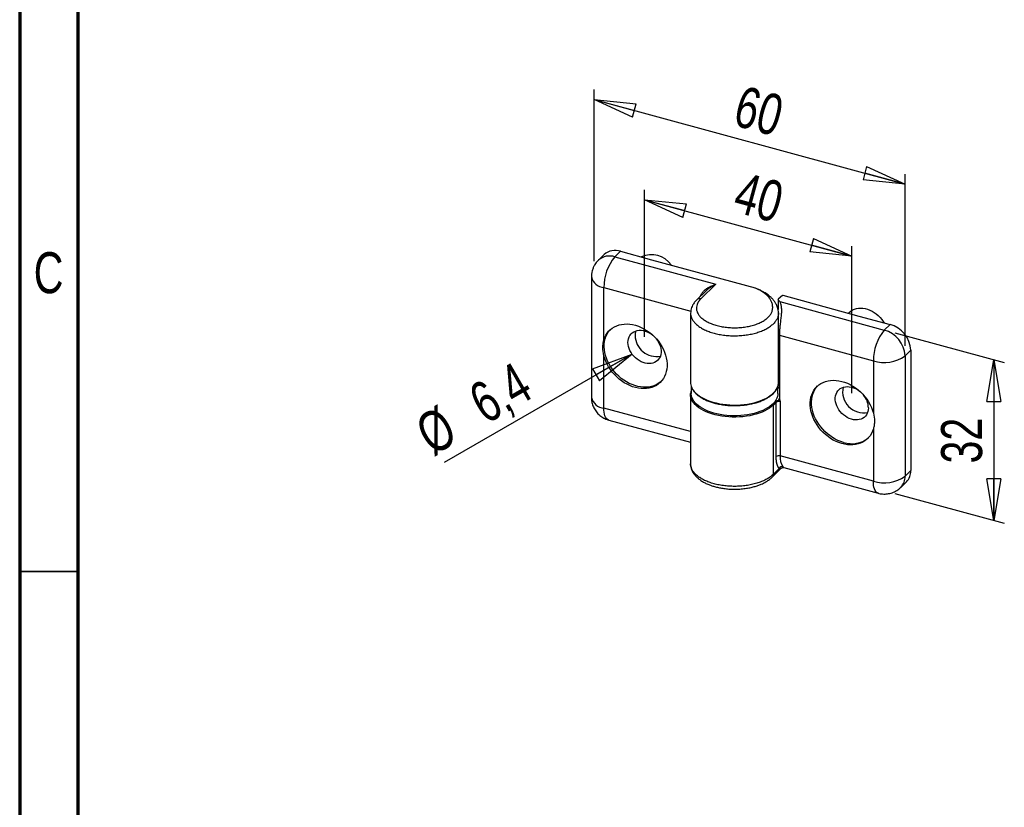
# Model space of a CAD drawing. Header units: millimetres. Extents: x 15 to 206, y 3 to 292.
# Tile 2 of 9: x 15 to 99, y 78 to 146. Entities that reach past the tile are written whole.
import ezdxf

# ---------------------------------------------------------------- set-up
doc = ezdxf.new("R2010")
doc.units = ezdxf.units.MM
doc.layers.add('FORMAT', color=7, linetype='Continuous')
doc.styles.add('SLDTEXTSTYLE0', font='TXT', dxfattribs={"width": 0.75})
doc.dimstyles.new('SLDDIMSTYLE0', dxfattribs={"dimtxt": 3.5, "dimasz": 3.556, "dimexe": 0, "dimexo": 0.0625, "dimgap": 0.875, "dimtad": 1, "dimlfac": 2, "dimrnd": 1e-09, "dimzin": 12, "dimdsep": 46, "dimtxsty": 'SLDTEXTSTYLE0', "dimblk1": 'CLOSED', "dimblk2": 'CLOSED', "dimsah": 1, "dimcen": 0.09, "dimadec": 0, "dimazin": 3, "dimtfac": 1, "dimtofl": 0, "dimtmove": 0, "dimatfit": 3, "dimldrblk": 'CLOSED', "dimfxl": 1, "dimfrac": 2, "dimtolj": 1, "dimtzin": 12, "dimarcsym": 0})
doc.dimstyles.new('SLDDIMSTYLE3', dxfattribs={"dimtxt": 3.5, "dimasz": 3.556, "dimexe": 0, "dimexo": 0.0625, "dimgap": 0.875, "dimtad": 1, "dimdec": 1, "dimlfac": 2, "dimrnd": 1e-09, "dimzin": 12, "dimdsep": 46, "dimtxsty": 'SLDTEXTSTYLE0', "dimblk1": 'CLOSED', "dimblk2": 'CLOSED', "dimsah": 1, "dimcen": 0, "dimadec": 0, "dimazin": 3, "dimtfac": 1, "dimtdec": 1, "dimtofl": 0, "dimtmove": 0, "dimatfit": 3, "dimldrblk": 'CLOSED', "dimfxl": 1, "dimfrac": 2, "dimtolj": 1, "dimtzin": 12, "dimarcsym": 0})

# ---------------------------------------------------------------- blocks, each defined once
blk = doc.blocks.new('_Closed')
at = {"color": 0, "linetype": 'ByBlock', "lineweight": -2}
for p, q in [((-1, 0.166667), (0, 0)), ((-1, 0.166667), (-1, -0.166667)), ((0, 0), (-1, -0.166667)), ((0, 0), (-1, 0))]:
    blk.add_line(p, q, dxfattribs=at)
blk = doc.blocks.new('_D_3')
at = {"layer": 'FORMAT'}
for p, q in [((68.316, 118.53), (68.316, 131.098)), ((68.316, 130.241), (86.004, 125.433)), ((86.004, 113.722), (86.004, 126.29))]:
    blk.add_line(p, q, dxfattribs=at)
at = {"layer": 'FORMAT', "xscale": 3.556, "yscale": 3.556}
for p, rotation in [((68.316, 130.241, 2.18), 164.7954868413), ((86.004, 125.433, 10.181), 344.7954868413)]:
    blk.add_blockref('_Closed', p, dxfattribs=dict(at, rotation=rotation))
at = {"layer": 'FORMAT', "insert": (76.647, 132.652), "char_height": 3.5, "attachment_point": 1, "rotation": 344.79549, "style": 'SLDTEXTSTYLE0'}
blk.add_mtext('40', dxfattribs=at)
blk = doc.blocks.new('_D_4')
at = {"layer": 'FORMAT'}
for p, q in [((64.01, 124.988), (64.01, 139.646)), ((64.01, 138.788), (90.543, 131.577)), ((90.543, 117.777), (90.543, 132.435))]:
    blk.add_line(p, q, dxfattribs=at)
at = {"layer": 'FORMAT', "xscale": 3.556, "yscale": 3.556}
for p, rotation in [((64.01, 138.788, 4.336), 164.7954868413), ((90.543, 131.577, 16.337), 344.7954868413)]:
    blk.add_blockref('_Closed', p, dxfattribs=dict(at, rotation=rotation))
at = {"layer": 'FORMAT', "insert": (76.647, 140.03), "char_height": 3.5, "attachment_point": 1, "rotation": 344.79549, "style": 'SLDTEXTSTYLE0'}
blk.add_mtext('60', dxfattribs=at)
blk = doc.blocks.new('_D_5')
at = {"layer": 'FORMAT'}
for p, q in [((89.659, 118.875), (99.012, 116.333)), ((98.127, 116.573), (98.127, 102.859)), ((89.659, 105.16), (99.012, 102.618))]:
    blk.add_line(p, q, dxfattribs=at)
at = {"layer": 'FORMAT', "xscale": 3.556, "yscale": 3.556}
for p, rotation in [((98.127, 116.573, 11.99), 90), ((98.127, 102.859, 3.75), 270)]:
    blk.add_blockref('_Closed', p, dxfattribs=dict(at, rotation=rotation))
at = {"layer": 'FORMAT', "insert": (93.616, 107.724), "char_height": 3.5, "attachment_point": 1, "rotation": 90, "style": 'SLDTEXTSTYLE0'}
blk.add_mtext('32', dxfattribs=at)
blk = doc.blocks.new('_D_6')
at = {"layer": 'FORMAT'}
blk.add_line((67.252, 117.058), (51.207, 107.795), dxfattribs=at)
at = {"layer": 'FORMAT', "xscale": 3.556, "yscale": 3.556, "rotation": 30}
blk.add_blockref('_Closed', (67.252, 117.058, -6.396), dxfattribs=at)
at = {"layer": 'FORMAT', "char_height": 3.5, "attachment_point": 1, "rotation": 30, "style": 'SLDTEXTSTYLE0'}
for s, insert in [('6,4', (53.017, 114.054)), ('%%c', (48.473, 111.368))]:
    blk.add_mtext(s, dxfattribs=dict(at, insert=insert))

msp = doc.modelspace()

# ---------------------------------------------------------------- linework, layer by layer
at = {"color": 7, "linetype": 'Continuous', "lineweight": 70}
for p, q in [((15, 292), (15, 5)), ((20, 10), (20, 287))]:
    msp.add_line(p, q, dxfattribs=at)
at = {"color": 7, "linetype": 'Continuous', "lineweight": 25}
for p, q in [((64.8724, 125.5599), (64.3823, 125.0816)), ((66.2693, 125.843), (65.7793, 125.3647)), ((65.7793, 125.3647), (74.4024, 123.0211)), ((66.2693, 125.843), (68.9226, 125.1219)), ((68.9226, 125.1219), (77.7668, 122.7182)), ((63.7793, 123.6504), (63.7793, 113.3644)), ((64.8459, 118.2658), (64.8459, 122.7393)), ((74.4024, 123.0211), (73.119, 121.7685)), ((77.7668, 122.7182), (77.7434, 122.6954)), ((77.7668, 122.7182), (77.7668, 122.6863)), ((73.5377, 122.4473), (72.7697, 121.6977)), ((80.0871, 122.0585), (79.7059, 121.7541)), ((80.1105, 122.0813), (80.0871, 122.0585)), ((80.1105, 122.0813), (86.6109, 120.3146)), ((79.7059, 121.7541), (79.7059, 120.88)), ((79.8457, 121.5417), (88.7742, 119.1152)), ((72.2433, 120.5587), (72.2433, 114.6442)), ((79.7384, 120.5725), (79.7379, 120.564)), ((79.7433, 114.6442), (79.7433, 120.5639)), ((85.8091, 120.6394), (85.7235, 120.5558)), ((86.6109, 120.3146), (89.2642, 119.5935)), ((89.2642, 119.5935), (88.7742, 119.1152)), ((79.8183, 118.6702), (87.8408, 116.4898)), ((79.8183, 118.6702), (79.8183, 113.1939)), ((64.8459, 112.4533), (64.8459, 116.9269)), ((91.033, 117.3984), (90.543, 116.9201)), ((90.543, 116.9201), (90.543, 106.6341)), ((91.033, 117.3984), (91.033, 107.1124)), ((87.8408, 116.4898), (87.8408, 112.0163)), ((72.2933, 114.3315), (72.2933, 113.7014)), ((79.6933, 113.7014), (79.6933, 114.3294)), ((79.7422, 114.5974), (79.7433, 114.6442)), ((72.2577, 113.7546), (72.2433, 113.6157)), ((72.2433, 113.6156), (72.2433, 107.7012)), ((79.5432, 112.942), (79.3099, 112.7143)), ((79.3099, 106.7998), (79.3099, 112.7143)), ((79.5432, 108.3133), (79.5432, 112.942)), ((79.881, 112.9958), (79.881, 108.3671)), ((65.2548, 111.4344), (72.2433, 109.535)), ((87.8408, 110.6774), (87.8408, 106.2038)), ((87.8408, 106.2038), (79.881, 108.3671)), ((79.2169, 106.5622), (79.9849, 107.3118)), ((79.8106, 107.2886), (79.3099, 106.7998)), ((80.2074, 107.3705), (88.2496, 105.1848)), ((91.033, 107.1124), (90.543, 106.6341)), ((90.1711, 105.6836), (90.6612, 106.1619))]:
    msp.add_line(p, q, dxfattribs=at)
at = {"color": 8, "linetype": 'Continuous', "lineweight": 25}
for p, q in [((64.8459, 122.7393), (72.2584, 120.7248)), ((79.8183, 114.3899), (79.7329, 114.5183)), ((79.8183, 113.313), (79.7155, 113.1018)), ((72.2433, 110.4429), (64.8459, 112.4533))]:
    msp.add_line(p, q, dxfattribs=at)
at = {"color": 7, "linetype": 'Continuous', "lineweight": 35}
msp.add_line((20, 98.5), (15, 98.5), dxfattribs=at)
at = {"color": 7, "linetype": 'Continuous', "lineweight": 25, "flags": 128}
for points in [[(85.8091, 120.6394), (85.9247, 120.7385), (86.0672, 120.8306), (86.2235, 120.9032), (86.3917, 120.9556), (86.5699, 120.9871), (86.7559, 120.9973), (86.9477, 120.9861), (87.1428, 120.9536), (87.3391, 120.9002), (87.5343, 120.8266), (87.726, 120.7336), (87.9121, 120.6223), (88.0902, 120.494), (88.2584, 120.3502), (88.4147, 120.1926), (88.5573, 120.023), (88.6843, 119.8434), (88.7521, 119.7327)], [(64.8459, 118.2658), (64.9176, 118.4718), (65.0097, 118.6652), (65.1215, 118.8445), (65.2519, 119.0082), (65.4001, 119.1552), (65.5649, 119.2841), (65.7449, 119.3941), (65.9387, 119.4842), (66.1448, 119.5537), (66.3616, 119.6021), (66.5874, 119.629), (66.8204, 119.6342), (67.0587, 119.6176), (67.3005, 119.5795), (67.5439, 119.52), (67.7869, 119.4396), (68.0276, 119.339), (68.2642, 119.219), (68.4947, 119.0805), (68.7174, 118.9246), (68.9305, 118.7526), (69.1323, 118.5657), (69.3212, 118.3656), (69.4958, 118.1536), (69.6546, 117.9316), (69.7964, 117.7013), (69.9201, 117.4644), (70.0247, 117.2229), (70.1094, 116.9787), (70.1735, 116.7337), (70.2166, 116.4897), (70.2382, 116.2488), (70.2382, 116.0129), (70.2166, 115.7837), (70.1735, 115.5632), (70.1094, 115.3529), (70.0247, 115.1547), (69.9201, 114.9701), (69.7964, 114.8005), (69.6546, 114.6472), (69.4958, 114.5116), (69.3212, 114.3945), (69.1323, 114.297), (68.9305, 114.2199), (68.7174, 114.1637), (68.4947, 114.1288), (68.2642, 114.1156), (68.0276, 114.1242), (67.7869, 114.1545), (67.5439, 114.2062), (67.3005, 114.279), (67.0587, 114.3722), (66.8204, 114.4852), (66.5874, 114.617), (66.3616, 114.7667), (66.1448, 114.9329), (65.9387, 115.1145), (65.7449, 115.31), (65.5649, 115.5178), (65.4001, 115.7363), (65.2519, 115.9638), (65.1215, 116.1984), (65.0097, 116.4384), (64.9176, 116.6819), (64.8459, 116.9269)], [(69.7215, 114.7151), (69.6587, 114.6617), (69.4891, 114.5398), (69.3049, 114.437), (69.1074, 114.3542), (68.8982, 114.292), (68.679, 114.2509), (68.4515, 114.2312), (68.2175, 114.2332), (67.9787, 114.2567), (67.7371, 114.3015), (67.4946, 114.3675), (67.253, 114.4539), (67.0142, 114.5602), (66.7801, 114.6855), (66.5526, 114.8288), (66.3334, 114.989), (66.1243, 115.1649), (65.9268, 115.355), (65.7426, 115.558), (65.573, 115.7721), (65.4193, 115.9958), (65.2829, 116.2272), (65.1648, 116.4647), (65.0658, 116.7062), (64.9868, 116.9499), (64.9283, 117.1939), (64.8909, 117.4364), (64.8748, 117.6753), (64.8802, 117.9088), (64.9069, 118.1352), (64.9549, 118.3526), (65.0237, 118.5593), (65.1128, 118.7538), (65.2215, 118.9344), (65.3489, 119.0998), (65.3935, 119.1493)], [(66.9008, 118.057), (66.9115, 118.2226), (66.9435, 118.3799), (66.9964, 118.5264), (67.0692, 118.66), (67.1609, 118.7787), (67.2701, 118.8805), (67.3952, 118.9641), (67.5342, 119.0281), (67.6851, 119.0715), (67.8456, 119.0937), (68.0131, 119.0944), (68.1853, 119.0735), (68.3595, 119.0314), (68.5329, 118.9686), (68.7031, 118.8862), (68.8675, 118.7855), (69.0234, 118.6678), (69.046, 118.6488)], [(69.3097, 118.3786), (69.4183, 118.2326), (69.519, 118.0674), (69.6014, 117.8962), (69.6644, 117.7217), (69.7069, 117.5463), (69.7283, 117.373), (69.7283, 117.2041), (69.7069, 117.0423), (69.6644, 116.8901), (69.6014, 116.7498), (69.519, 116.6234), (69.4183, 116.513), (69.301, 116.4201), (69.1686, 116.3462), (69.0234, 116.2924), (68.8675, 116.2595), (68.7031, 116.248), (68.5329, 116.2582), (68.3595, 116.2897), (68.1853, 116.3422), (68.0131, 116.4149), (67.8456, 116.5067), (67.6851, 116.6161), (67.5342, 116.7416), (67.3952, 116.8811), (67.2701, 117.0326), (67.1609, 117.1939), (67.0692, 117.3624), (66.9964, 117.5356), (66.9435, 117.7108), (66.9115, 117.8855), (66.9008, 118.057), (66.9008, 118.057)], [(87.8408, 110.6774), (87.769, 110.4714), (87.6769, 110.278), (87.5652, 110.0987), (87.4347, 109.9349), (87.2866, 109.788), (87.1218, 109.659), (86.9418, 109.5491), (86.748, 109.459), (86.5419, 109.3895), (86.325, 109.341), (86.0993, 109.3141), (85.8663, 109.3089), (85.628, 109.3255), (85.3862, 109.3637), (85.1428, 109.4232), (84.8998, 109.5036), (84.6591, 109.6042), (84.4225, 109.7242), (84.1919, 109.8627), (83.9692, 110.0185), (83.7562, 110.1906), (83.5544, 110.3774), (83.3654, 110.5776), (83.1909, 110.7895), (83.0321, 111.0115), (82.8903, 111.2419), (82.7666, 111.4787), (82.662, 111.7202), (82.5773, 111.9645), (82.5132, 112.2095), (82.4701, 112.4534), (82.4485, 112.6943), (82.4485, 112.9303), (82.4701, 113.1595), (82.5132, 113.38), (82.5773, 113.5902), (82.662, 113.7884), (82.7666, 113.973), (82.8903, 114.1427), (83.0321, 114.2959), (83.1909, 114.4316), (83.3654, 114.5486), (83.5544, 114.6461), (83.7562, 114.7233), (83.9692, 114.7795), (84.1919, 114.8143), (84.4225, 114.8275), (84.6591, 114.8189), (84.8998, 114.7887), (85.1428, 114.7369), (85.3862, 114.6642), (85.628, 114.5709), (85.8663, 114.4579), (86.0993, 114.3261), (86.325, 114.1765), (86.5419, 114.0102), (86.748, 113.8287), (86.9418, 113.6332), (87.1218, 113.4254), (87.2866, 113.2069), (87.4347, 112.9794), (87.5652, 112.7447), (87.6769, 112.5047), (87.769, 112.2613), (87.8408, 112.0163)], [(85.3042, 109.5246), (85.0619, 109.6008), (84.8215, 109.6973), (84.5848, 109.8132), (84.3538, 109.9476), (84.1303, 110.0995), (83.9159, 110.2678), (83.7124, 110.451), (83.5213, 110.6477), (83.3442, 110.8564), (83.1824, 111.0756), (83.0373, 111.3033), (82.9099, 111.538), (82.8012, 111.7777), (82.7121, 112.0206), (82.6433, 112.2647), (82.5953, 112.5081), (82.5685, 112.7491), (82.5632, 112.9855), (82.5793, 113.2157), (82.6167, 113.4378), (82.6751, 113.6501), (82.7541, 113.8508), (82.8531, 114.0386), (82.9713, 114.2117), (83.0819, 114.342)], [(87.4193, 112.4805), (87.4086, 112.3149), (87.3766, 112.1576), (87.3238, 112.011), (87.2509, 111.8774), (87.1592, 111.7588), (87.05, 111.6569), (86.9249, 111.5733), (86.7859, 111.5094), (86.635, 111.466), (86.4745, 111.4437), (86.307, 111.4431), (86.1348, 111.464), (85.9607, 111.5061), (85.7872, 111.5688), (85.617, 111.6512), (85.4527, 111.752), (85.2967, 111.8696), (85.1515, 112.0024), (85.0192, 112.1482), (84.9018, 112.3049), (84.8011, 112.4701), (84.7187, 112.6412), (84.6558, 112.8158), (84.6133, 112.9911), (84.5919, 113.1645), (84.5919, 113.3333), (84.6133, 113.4951), (84.6558, 113.6473), (84.7187, 113.7877), (84.8011, 113.914), (84.9018, 114.0245), (85.0192, 114.1174), (85.1515, 114.1913), (85.2967, 114.2451), (85.4527, 114.278), (85.617, 114.2894), (85.7872, 114.2793), (85.9607, 114.2477), (86.1348, 114.1952), (86.307, 114.1225), (86.4745, 114.0307), (86.635, 113.9213), (86.7343, 113.8415)], [(72.2433, 113.6156), (72.2445, 113.6642), (72.2519, 113.7461)], [(79.6933, 113.7014), (79.6872, 113.5922), (79.6582, 113.4394), (79.6054, 113.2884), (79.5292, 113.14), (79.43, 112.9953), (79.3085, 112.8552), (79.1656, 112.7205), (79.0021, 112.5922), (78.819, 112.4711), (78.6176, 112.358), (78.3993, 112.2536), (78.1653, 112.1586), (77.9172, 112.0736), (77.6566, 111.9991), (77.3853, 111.9357), (77.1049, 111.8838), (76.8174, 111.8436), (76.5244, 111.8155), (76.2281, 111.7996), (75.9302, 111.796), (75.6327, 111.8048), (75.3376, 111.8259), (75.0467, 111.8591), (74.7619, 111.9044), (74.4852, 111.9612), (74.2182, 112.0294), (73.9627, 112.1083), (73.7204, 112.1977), (73.4929, 112.2967), (73.2815, 112.4049), (73.0878, 112.5215), (72.9129, 112.6458), (72.7579, 112.7768), (72.624, 112.9139), (72.5119, 113.0561), (72.4224, 113.2025), (72.356, 113.3521), (72.3132, 113.504), (72.2943, 113.6571), (72.2933, 113.7014)], [(79.3187, 113.723), (79.3085, 113.7123), (79.1656, 113.5777), (79.0021, 113.4494), (78.819, 113.3283), (78.6176, 113.2152), (78.3993, 113.1108), (78.1653, 113.0158), (77.9172, 112.9308), (77.6566, 112.8563), (77.3853, 112.7929), (77.1049, 112.7409), (76.8174, 112.7008), (76.5244, 112.6726), (76.2281, 112.6567), (75.9302, 112.6532), (75.6327, 112.662), (75.3376, 112.6831), (75.0467, 112.7163), (74.7619, 112.7615), (74.4852, 112.8184), (74.2182, 112.8865), (73.9627, 112.9655), (73.7204, 113.0548), (73.4929, 113.1539), (73.2815, 113.2621), (73.0878, 113.3787), (72.9129, 113.5029), (72.8694, 113.5373)]]:
    msp.add_lwpolyline(points, dxfattribs=at)
at = {"color": 8, "linetype": 'Continuous', "lineweight": 25, "flags": 128}
for points in [[(72.2628, 114.4475), (72.2939, 114.3281), (72.3559, 114.1745), (72.4419, 114.024), (72.5514, 113.8776), (72.6836, 113.7363), (72.8376, 113.6009), (73.0124, 113.4724), (73.2069, 113.3517), (73.4197, 113.2395), (73.6496, 113.1366), (73.8949, 113.0436), (74.154, 112.9611), (74.4253, 112.8898), (74.707, 112.83), (74.9971, 112.7823), (75.2938, 112.7468), (75.5951, 112.7238), (75.899, 112.7135), (76.2036, 112.7159), (76.5068, 112.731), (76.8066, 112.7588), (77.101, 112.799), (77.3881, 112.8514), (77.666, 112.9156), (77.9329, 112.9913), (78.1869, 113.0778), (78.4266, 113.1746), (78.6501, 113.2812), (78.8561, 113.3967), (79.0433, 113.5205), (79.2103, 113.6517), (79.3561, 113.7895), (79.4797, 113.9328), (79.5803, 114.0809), (79.6572, 114.2327), (79.71, 114.3872), (79.7382, 114.5434), (79.7422, 114.5974)], [(79.3099, 112.7143), (79.1569, 112.5786), (78.9831, 112.4498), (78.7895, 112.3287), (78.5775, 112.216), (78.3484, 112.1126), (78.1038, 112.0192), (77.8452, 111.9362), (77.5745, 111.8643), (77.2933, 111.804), (77.0036, 111.7557), (76.7071, 111.7196), (76.406, 111.696), (76.1021, 111.6851), (75.7976, 111.6869), (75.4943, 111.7014), (75.1943, 111.7286), (74.8996, 111.7682), (74.6121, 111.82), (74.3337, 111.8837), (74.0662, 111.9588), (73.8115, 112.0448), (73.5712, 112.1412), (73.3468, 112.2473), (73.1399, 112.3624), (72.9519, 112.4858), (72.7839, 112.6167), (72.637, 112.7542), (72.5124, 112.8973), (72.4106, 113.0452), (72.3326, 113.1968), (72.2786, 113.3512), (72.2492, 113.5073), (72.2433, 113.6156)], [(65.2548, 111.4344), (65.1973, 111.456), (65.1193, 111.5079), (65.0495, 111.5832), (64.989, 111.6809), (64.9383, 111.7997), (64.8983, 111.9382), (64.8693, 112.0947), (64.8518, 112.2671), (64.8459, 112.4533)], [(88.2496, 105.1849), (88.1922, 105.2065), (88.1142, 105.2584), (88.0444, 105.3337), (87.9838, 105.4314), (87.9332, 105.5502), (87.8932, 105.6887), (87.8642, 105.8452), (87.8466, 106.0176), (87.8408, 106.2038)]]:
    msp.add_lwpolyline(points, dxfattribs=at)
at = {"color": 8, "linetype": 'Continuous', "lineweight": 25}
for centre, radius, start, end in [((65.3251, 124.0175), 1.4217, 71.368195, 131.526643), ((64.948, 123.9387), 1.2037, 193.85548, 265.134997), ((73.0048, 121.4348), 0.3527, 71.116809, 131.908951), ((64.948, 113.6528), 1.2038, 193.863454, 265.133584), ((79.1919, 112.7085), 0.1181, 2.811798, 55.323906), ((79.4218, 112.9347), 0.1217, 3.471034, 67.471446), ((78.9872, 106.7891), 0.3229, 315.464825, 1.908102), ((89.2378, 106.5967), 1.3057, 315.610055, 1.639598)]:
    msp.add_arc(centre, radius, start, end, dxfattribs=at)
at = {"color": 7, "linetype": 'Continuous', "lineweight": 25}
for centre, radius, start, end in [((68.9081, 122.7737), 4.0624, 140.371835, 180.484546), ((65.8151, 124.4959), 1.4216, 71.367449, 131.542574), ((68.9196, 123.5434), 2.0078, 34.175827, 115.415147), ((78.4872, 120.7995), 1.5481, 28.651071, 38.070505), ((88.6147, 117.2599), 2.4223, 3.277983, 74.447389), ((68.671, 118.6588), 1.1635, 160.808828, 180.47675), ((69.3268, 118.6833), 1.8196, 181.075713, 280.754419), ((91.903, 116.5242), 4.0624, 140.371835, 180.484546), ((88.1247, 116.7816), 2.4223, 3.277983, 74.447389), ((88.7603, 119.4154), 3.0667, 252.551726, 305.543223), ((73.2506, 114.6448), 1.0073, 180.030224, 191.292936), ((87.005, 113.8418), 1.788, 167.331223, 281.278844), ((85.6625, 112.4288), 1.7575, 1.685805, 40.544866), ((79.7664, 112.628), 0.3853, 72.696035, 125.398915), ((86.005, 111.6508), 2.2388, 251.758685, 308.867534), ((79.7664, 107.9993), 0.3853, 72.696035, 125.398915), ((81.2712, 108.2434), 1.3957, 174.914968, 214.333272), ((80.0603, 107.1967), 0.266, 77.316911, 159.792633), ((89.7278, 107.075), 1.3058, 315.626576, 1.639181), ((88.7603, 109.1294), 3.0667, 252.551726, 305.543223)]:
    msp.add_arc(centre, radius, start, end, dxfattribs=at)
for points, knots in [([(64.3842, 125.0801), (64.3631, 125.0603), (64.2945, 124.9958), (64.1936, 124.8733), (64.0846, 124.7182), (64.003, 124.5737), (63.9417, 124.443), (63.8911, 124.3163), (63.8642, 124.2251), (63.8493, 124.1749)], [0, 0, 0, 0, 0.0817873, 0.2651796, 0.4458063, 0.615931, 0.7320079, 0.8525752, 1, 1, 1, 1]), ([(63.8493, 124.1749), (63.8323, 124.1045), (63.8084, 124.0053), (63.7889, 123.8546), (63.7795, 123.7503), (63.7805, 123.6755), (63.7809, 123.6506)], [0, 0, 0, 0, 0.4089293, 0.5768622, 0.8594673, 1, 1, 1, 1]), ([(73.119, 121.7685), (73.1006, 121.7501), (73.0641, 121.7135), (73.0143, 121.6574), (72.9684, 121.6006), (72.9267, 121.543), (72.8892, 121.4846), (72.8558, 121.4255), (72.8267, 121.3657), (72.7769, 121.2451), (72.7343, 121.0608), (72.7492, 120.8138), (72.8332, 120.5704), (72.9866, 120.3363), (73.2042, 120.1159), (73.483, 119.9148), (73.8154, 119.7364), (74.1956, 119.5857), (74.6142, 119.4647), (75.063, 119.3772), (75.5318, 119.3241), (76.0105, 119.3075), (76.4891, 119.3267), (76.9565, 119.3824), (77.4037, 119.4723), (77.8196, 119.5955), (78.1968, 119.7484), (78.5254, 119.9285), (78.8002, 120.1312), (79.0131, 120.3526), (79.1622, 120.5876), (79.2269, 120.7919), (79.2477, 120.9571), (79.2519, 121.0816), (79.2431, 121.2049), (79.2139, 121.3718), (79.1426, 121.5801), (78.9955, 121.829), (78.7861, 122.0693), (78.5539, 122.2611), (78.3362, 122.4055), (78.153, 122.51), (77.9566, 122.6076), (77.8146, 122.6661), (77.7434, 122.6954)], [0, 0, 0, 0, 0.0077237, 0.0154165, 0.0230888, 0.0307512, 0.0384141, 0.046088, 0.0537834, 0.0615106, 0.0922234, 0.1229694, 0.1536821, 0.1844282, 0.2151409, 0.245887, 0.2765997, 0.3073457, 0.3380585, 0.3688045, 0.3995172, 0.4302633, 0.460976, 0.4917221, 0.5224348, 0.5531808, 0.5838936, 0.6146396, 0.6453523, 0.6760984, 0.7068106, 0.7375572, 0.7532562, 0.7687714, 0.7841449, 0.7994204, 0.8314761, 0.8631134, 0.8965744, 0.9297952, 0.9474379, 0.9649567, 0.9824459, 1, 1, 1, 1]), ([(79.7433, 120.5625), (79.7389, 120.6489), (79.7307, 120.8095), (79.6733, 121.0319), (79.604, 121.2121), (79.5334, 121.3526), (79.4392, 121.5117), (79.3054, 121.6947), (79.1381, 121.8736), (78.9853, 122.0116), (78.8467, 122.123), (78.6971, 122.2294), (78.5244, 122.3385), (78.3199, 122.4518), (78.0586, 122.5772), (77.854, 122.654), (77.7434, 122.6954)], [0, 0, 0, 0, 0.0929434, 0.1728579, 0.239484, 0.2928369, 0.3344888, 0.4319597, 0.5240661, 0.5777078, 0.6321035, 0.6941746, 0.7494795, 0.8186907, 0.9020741, 1, 1, 1, 1]), ([(72.7691, 121.6971), (72.7048, 121.6294), (72.5658, 121.4829), (72.4207, 121.2555), (72.3184, 121.0237), (72.2558, 120.7979), (72.2476, 120.6403), (72.2434, 120.5587)], [0, 0, 0, 0, 0.2015582, 0.4354778, 0.6095341, 0.7978298, 1, 1, 1, 1]), ([(79.8457, 121.5417), (79.8841, 121.471), (79.9147, 121.3933), (79.961, 121.2204), (79.9769, 121.1244), (79.994, 120.9145), (79.9952, 120.8026), (79.9888, 120.6229), (79.9852, 120.561), (79.9758, 120.4329), (79.9698, 120.3666), (79.9498, 120.1666), (79.9335, 120.03), (79.9082, 119.82), (79.8995, 119.7488), (79.883, 119.6077), (79.875, 119.5377), (79.8528, 119.3286), (79.8401, 119.1895), (79.8229, 118.9211), (79.8183, 118.7928), (79.8183, 118.6702)], [0, 0, 0, 0, 0.125, 0.125, 0.25, 0.25, 0.375, 0.375, 0.4375, 0.4375, 0.5, 0.5, 0.625, 0.625, 0.6875, 0.6875, 0.75, 0.75, 0.875, 0.875, 1, 1, 1, 1]), ([(64.8459, 116.9269), (64.7869, 117.1627), (64.7588, 117.3942), (64.7585, 117.7318), (64.7657, 117.8433), (64.7946, 118.0592), (64.8164, 118.1639), (64.8459, 118.2658)], [0, 0, 0, 0, 0.5, 0.5, 0.75, 0.75, 1, 1, 1, 1]), ([(72.2903, 114.342), (72.298, 114.3124), (72.319, 114.2316), (72.3763, 114.1119), (72.4489, 113.9881), (72.5245, 113.8835), (72.6141, 113.7765), (72.7262, 113.6623), (72.8771, 113.5326), (73.0666, 113.396), (73.3076, 113.2521), (73.5989, 113.111), (73.9276, 112.9839), (74.2735, 112.8785), (74.6597, 112.7876), (75.0846, 112.7173), (75.5492, 112.6731), (76.0131, 112.6594), (76.4766, 112.6756), (76.9403, 112.7224), (77.3639, 112.7951), (77.7483, 112.8881), (78.092, 112.9954), (78.4182, 113.1243), (78.7067, 113.2671), (78.9448, 113.4124), (79.1316, 113.5502), (79.28, 113.6808), (79.405, 113.8117), (79.5208, 113.9596), (79.6129, 114.1125), (79.6836, 114.2781), (79.7292, 114.4347), (79.7356, 114.5437), (79.7386, 114.5937)], [0, 0, 0, 0, 0.0147592, 0.0402591, 0.0617578, 0.0805308, 0.0968146, 0.1207102, 0.1458387, 0.1747818, 0.2077605, 0.2447279, 0.2823494, 0.3184968, 0.3531756, 0.3971252, 0.4391512, 0.4810634, 0.522976, 0.5650032, 0.6089549, 0.6436361, 0.6797865, 0.7174117, 0.7543835, 0.7873666, 0.816314, 0.8414465, 0.8653465, 0.8906859, 0.9218743, 0.946854, 0.9756444, 1, 1, 1, 1]), ([(72.2933, 113.9276), (72.2827, 113.8972), (72.2628, 113.8401), (72.2593, 113.7818), (72.2577, 113.7546)], [0, 0, 0, 0, 0.5332568, 1, 1, 1, 1]), ([(63.7809, 113.3646), (63.7806, 113.3362), (63.7798, 113.2498), (63.7943, 113.1023), (63.8258, 112.9216), (63.8768, 112.7375), (63.9471, 112.5543), (64.0369, 112.3757), (64.1454, 112.2049), (64.2718, 112.0447), (64.4148, 111.8973), (64.5728, 111.7649), (64.7441, 111.6488), (64.9271, 111.5516), (65.098, 111.4795), (65.2099, 111.449), (65.2551, 111.4367)], [0, 0, 0, 0, 0.0326121, 0.099358, 0.169939, 0.2433008, 0.3185882, 0.3951909, 0.4726935, 0.5508205, 0.6293908, 0.7082855, 0.7874264, 0.8667626, 0.9462622, 1, 1, 1, 1]), ([(79.4548, 113.0518), (79.4777, 113.0588), (79.5183, 113.0712), (79.5814, 113.0859), (79.6449, 113.0979), (79.6915, 113.1004), (79.7155, 113.1018)], [0, 0, 0, 0, 0.2834996, 0.5015954, 0.7428243, 1, 1, 1, 1]), ([(79.8182, 113.1843), (79.8181, 113.161), (79.8072, 113.1401), (79.7692, 113.1108), (79.7424, 113.1024), (79.7155, 113.1018)], [0, 0, 0, 0, 0.5, 0.5, 1, 1, 1, 1]), ([(79.8183, 113.1939), (79.8247, 113.1834), (79.8376, 113.1623), (79.8531, 113.1293), (79.8674, 113.0903), (79.8787, 113.0451), (79.8803, 113.0123), (79.881, 112.9958)], [0, 0, 0, 0, 0.1663865, 0.3324494, 0.5001313, 0.7493432, 1, 1, 1, 1]), ([(87.8408, 112.0163), (87.8998, 111.7804), (87.9302, 111.5512), (87.9305, 111.2137), (87.9229, 111.1018), (87.8928, 110.8847), (87.8703, 110.7792), (87.8408, 110.6774)], [0, 0, 0, 0, 0.5, 0.5, 0.75, 0.75, 1, 1, 1, 1]), ([(72.2433, 107.7012), (72.2467, 107.6278), (72.2531, 107.4907), (72.2988, 107.3029), (72.3551, 107.1491), (72.4293, 106.9956), (72.5245, 106.8424), (72.6647, 106.6657), (72.829, 106.5006), (73.015, 106.349), (73.2274, 106.2038), (73.484, 106.0584), (73.7733, 105.9273), (74.0708, 105.8181), (74.3684, 105.7287), (74.7089, 105.6486), (75.0933, 105.5834), (75.5207, 105.5388), (75.9819, 105.522), (76.4501, 105.5374), (76.8969, 105.5835), (77.3025, 105.6533), (77.6645, 105.7407), (77.983, 105.8405), (78.2482, 105.9432), (78.4891, 106.054), (78.7266, 106.1837), (78.9839, 106.3525), (79.1359, 106.4893), (79.2175, 106.5628)], [0, 0, 0, 0, 0.03351823, 0.06255095, 0.0870497, 0.1070221, 0.13942082, 0.16935518, 0.20567181, 0.23825542, 0.267374, 0.30732204, 0.3511889, 0.38333252, 0.41874558, 0.45748924, 0.49958111, 0.5450452, 0.59391232, 0.64433594, 0.6918422, 0.73625708, 0.77759355, 0.81585976, 0.85105973, 0.87903994, 0.91310679, 0.95338413, 1, 1, 1, 1]), ([(79.8106, 107.2886), (79.8001, 107.3005), (79.779, 107.3243), (79.7496, 107.3653), (79.7219, 107.4099), (79.6962, 107.4585), (79.6723, 107.511), (79.6503, 107.5675), (79.6302, 107.6279), (79.606, 107.7133), (79.5807, 107.8282), (79.5592, 107.9784), (79.5457, 108.1395), (79.5441, 108.2552), (79.5432, 108.3133)], [0, 0, 0, 0, 0.0629491, 0.1255106, 0.1878142, 0.2499908, 0.3121726, 0.3744916, 0.4370786, 0.5000633, 0.6255434, 0.7499908, 0.8744588, 1, 1, 1, 1]), ([(79.9846, 107.3113), (79.9975, 107.3226), (80.0242, 107.3458), (80.0791, 107.3705), (80.1431, 107.3823), (80.1855, 107.3746), (80.207, 107.3707)], [0, 0, 0, 0, 0.2284393, 0.4741938, 0.7337179, 1, 1, 1, 1]), ([(88.2499, 105.1872), (88.2715, 105.1807), (88.3595, 105.1539), (88.5196, 105.1284), (88.7277, 105.1115), (88.9371, 105.1179), (89.1451, 105.1458), (89.3498, 105.1956), (89.5489, 105.267), (89.7406, 105.3593), (89.9225, 105.4734), (90.0663, 105.5827), (90.1434, 105.6594), (90.1692, 105.6851)], [0, 0, 0, 0, 0.0325617, 0.1328391, 0.2332974, 0.3339569, 0.4348566, 0.5360617, 0.6376779, 0.739878, 0.8429546, 0.9474327, 1, 1, 1, 1])]:
    msp.add_open_spline(points, degree=3, knots=knots, dxfattribs=at)
at = {"color": 8, "linetype": 'Continuous', "lineweight": 25}
for points, knots in [([(73.0522, 121.9734), (73.0617, 121.9992), (73.0843, 122.0602), (73.1338, 122.1526), (73.1986, 122.2525), (73.2709, 122.3437), (73.3479, 122.4273), (73.4279, 122.5037), (73.517, 122.579), (73.6249, 122.6597), (73.7562, 122.745), (73.9043, 122.8271), (74.0567, 122.8986), (74.2211, 122.9649), (74.337, 123.0008), (74.4024, 123.0211)], [0, 0, 0, 0, 0.045158, 0.1067579, 0.1720201, 0.2413135, 0.2991195, 0.3605034, 0.4255714, 0.4944131, 0.5869513, 0.6906562, 0.7835753, 0.8779836, 1, 1, 1, 1]), ([(74.4024, 123.0211), (74.3547, 122.9989), (74.2681, 122.9587), (74.1521, 122.8967), (74.0422, 122.8332), (73.9333, 122.7647), (73.8215, 122.6869), (73.722, 122.6109), (73.6331, 122.5361), (73.5727, 122.4822), (73.5425, 122.4516), (73.538, 122.447)], [0, 0, 0, 0, 0.1589541, 0.2884592, 0.3885137, 0.5299217, 0.6591254, 0.7761394, 0.8823326, 0.9824422, 1, 1, 1, 1]), ([(72.2501, 120.5618), (72.2481, 120.5363), (72.2394, 120.4266), (72.2891, 120.233), (72.3996, 119.9866), (72.5763, 119.7499), (72.8103, 119.5271), (73.099, 119.322), (73.4372, 119.138), (73.8191, 118.9783), (74.2382, 118.8457), (74.6874, 118.7423), (75.1589, 118.6701), (75.6446, 118.6301), (76.1364, 118.6232), (76.6257, 118.6494), (77.1041, 118.7082), (77.5636, 118.7987), (77.9962, 118.9194), (78.3947, 119.068), (78.7511, 119.2424), (79.0644, 119.4382), (79.228, 119.5843), (79.3099, 119.6573)], [0, 0, 0, 0, 0.0149352, 0.0641885, 0.1134417, 0.1626949, 0.2119482, 0.2612014, 0.3104547, 0.3597079, 0.4089611, 0.4582144, 0.5074676, 0.5567209, 0.6059741, 0.6552273, 0.7044806, 0.7537338, 0.802987, 0.8522403, 0.9014935, 0.9507468, 1, 1, 1, 1]), ([(79.7379, 120.564), (79.737, 120.502), (79.7348, 120.3559), (79.6606, 120.1357), (79.5274, 119.8908), (79.3832, 119.7361), (79.3099, 119.6573)], [0, 0, 0, 0, 0.1912939, 0.4512381, 0.7208073, 1, 1, 1, 1]), ([(79.6928, 114.3277), (79.7102, 114.3036), (79.7676, 114.2236), (79.7974, 114.1395), (79.8183, 114.0808)], [0, 0, 0, 0, 0.3015003, 1, 1, 1, 1]), ([(79.3099, 106.7998), (79.228, 106.7268), (79.0644, 106.5807), (78.7511, 106.3849), (78.3947, 106.2104), (77.9962, 106.0618), (77.5636, 105.9412), (77.1041, 105.8507), (76.6257, 105.7919), (76.1364, 105.7657), (75.6446, 105.7726), (75.1589, 105.8126), (74.6874, 105.8848), (74.2382, 105.9881), (73.8191, 106.1208), (73.4372, 106.2805), (73.099, 106.4645), (72.8103, 106.6696), (72.5763, 106.8924), (72.3996, 107.1291), (72.2891, 107.3755), (72.2395, 107.568), (72.248, 107.6766), (72.2499, 107.7011)], [0, 0, 0, 0, 0.049284, 0.0985681, 0.1478521, 0.1971362, 0.2464202, 0.2957043, 0.3449883, 0.3942723, 0.4435564, 0.4928404, 0.5421245, 0.5914085, 0.6406926, 0.6899766, 0.7392606, 0.7885447, 0.8378287, 0.8871128, 0.9363968, 0.9856808, 1, 1, 1, 1]), ([(79.9847, 107.312), (79.9789, 107.3066), (79.9664, 107.2948), (79.9346, 107.2765), (79.8889, 107.2647), (79.8354, 107.281), (79.8106, 107.2886)], [0, 0, 0, 0, 0.1381335, 0.2970958, 0.6734349, 1, 1, 1, 1]), ([(80.1187, 107.4562), (80.1291, 107.445), (80.1505, 107.4219), (80.1743, 107.3968), (80.1929, 107.3792), (80.2035, 107.3712), (80.2069, 107.3711), (80.2076, 107.371)], [0, 0, 0, 0, 0.2150621, 0.4420016, 0.6824334, 0.9377166, 1, 1, 1, 1])]:
    msp.add_open_spline(points, degree=3, knots=knots, dxfattribs=at)
at = {"color": 7, "linetype": 'Continuous', "lineweight": 25}
msp.add_open_spline([(79.8182, 113.1843), (79.8183, 113.1875), (79.8183, 113.1907), (79.8183, 113.1939)], degree=3, dxfattribs=at)

# ---------------------------------------------------------------- texts
at = {"color": 7, "linetype": 'Continuous', "lineweight": 0, "insert": (17.4635, 125.7615), "char_height": 3.5, "attachment_point": 2, "style": 'SLDTEXTSTYLE0'}
msp.add_mtext('C', dxfattribs=at)

# ---------------------------------------------------------------- dimensions: what is measured, and where the dimension line sits
at = {"layer": 'FORMAT'}
for base, p1, p2, angle, picture, middle in [((90.543, 131.5775), (64.0105, 124.1311), (90.543, 116.9201), 344.795487, '_D_4', (77.959, 134.9975)), ((86.0042, 125.4332), (68.3159, 117.6724), (86.0042, 112.8651), 344.795487, '_D_3', (77.959, 127.6197)), ((98.1273, 102.8585), (88.7742, 119.1152), (88.7742, 105.4005), 90, '_D_5', (98.1273, 110.3099))]:
    dim = msp.add_linear_dim(base=base, p1=p1, p2=p2, angle=angle, dimstyle='SLDDIMSTYLE0', dxfattribs=at)
    dim.commit()
    dim.dimension.update_dxf_attribs({"geometry": picture, "text_midpoint": middle, "dimtype": 160})
dim = msp.add_diameter_dim_2p(p1=(69.3802, 118.2869), p2=(67.2515, 117.0579), dimstyle='SLDDIMSTYLE3', dxfattribs=at)
dim.commit()
dim.dimension.update_dxf_attribs({"geometry": '_D_6', "text_midpoint": (55.5637, 110.3099), "dimtype": 163})

doc.saveas('drawing.dxf')
